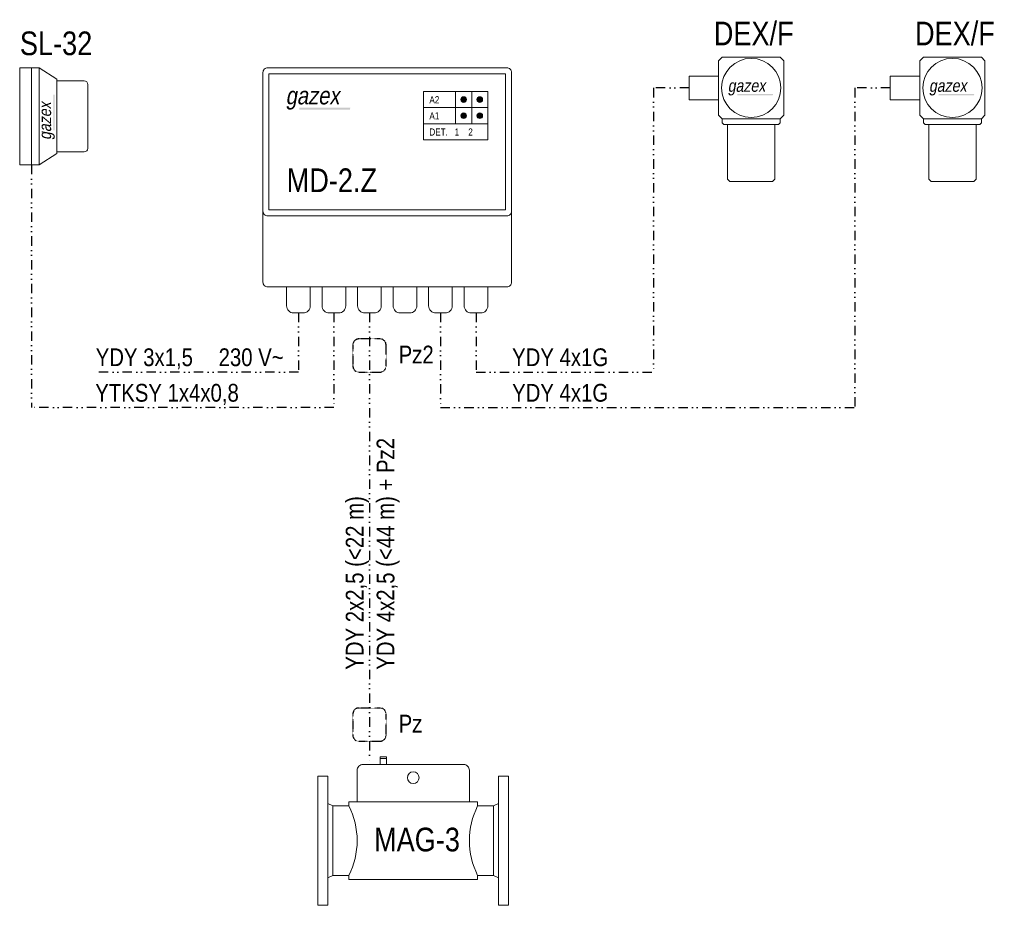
# Model space of a CAD drawing. Header units: centimetres. Extents: x 1912 to 37354, y 4932 to 6633.
# Tile 117 of 236: x 19776 to 20441, y 5409 to 6007. Entities that reach past the tile are written whole.
import ezdxf
from ezdxf.lldxf.tags import DXFTag

# ---------------------------------------------------------------- set-up
doc = ezdxf.new("R2010")
doc.units = ezdxf.units.CM
doc.linetypes.add('DIVIDE2', pattern=[15.875, 6.35, -3.175, 0, -3.175, 0, -3.175])
doc.layers.add('gazex_opis', color=4, linetype='Continuous')
doc.layers.add('gazex_urzadzenie', color=3, linetype='Continuous')
for name, color, linetype, lineweight in [('IS_ARMATURA', 7, 'Continuous', 9), ('IS_Opis', 250, 'Continuous', 9), ('IS_sygnał', 210, 'DIVIDE2', 25)]:
    doc.layers.add(name, color=color, linetype=linetype, lineweight=lineweight)
doc.styles.add('styl1', font='ARIALN.TTF')
tags = doc.linetypes.add('03B14', pattern=[42, 16.8, 25.2]).pattern_tags.tags
tags[6:7] = [DXFTag(74, 4), DXFTag(75, 0), DXFTag(340, '0'), DXFTag(46, 1.0), DXFTag(50, 0.0), DXFTag(44, 0.0), DXFTag(45, 0.0)]
tags[4:5] = [DXFTag(74, 4), DXFTag(75, 0), DXFTag(340, '0'), DXFTag(46, 1.0), DXFTag(50, 0.0), DXFTag(44, 0.0), DXFTag(45, 0.0)]

# ---------------------------------------------------------------- blocks, each defined once
blk = doc.blocks.new('DEX_F-L-R')
at = {"layer": 'IS_ARMATURA', "lineweight": 5}
h = blk.add_hatch(color=256, dxfattribs=at)
h.dxf.hatch_style = 1
h.paths.add_polyline_path([(7.091, -0.517), (4.088, -0.517), (4.067, -0.635), (7.07, -0.635)])
for points in [[(2.8, -2.6), (7.7, -2.6), (8, -2.3), (8, 2.3), (7.7, 2.6), (2.8, 2.6), (2.5, 2.3), (2.5, -2.3)], [(2.5, -1), (0, -1), (0, 1), (2.5, 1)], [(2.95, -3.1), (7.55, -3.1), (7.7, -2.95), (7.7, -2.6), (2.8, -2.6), (2.8, -2.95)], [(3.45, -7.9), (7.05, -7.9), (7.25, -7.7), (7.25, -3.1), (3.25, -3.1), (3.25, -7.7)]]:
    blk.add_lwpolyline(points, close=True, dxfattribs=at)
blk.add_circle((5.25, 0), 2.5, dxfattribs=at)
at = {"layer": 'IS_ARMATURA', "lineweight": 5, "insert": (3.268, 0.714), "char_height": 1.0395, "attachment_point": 1, "style": 'styl1'}
blk.add_mtext_dynamic_manual_height_columns('{\\Q10;gazex}', width=3.21909, gutter_width=12.5, heights=[0.833], dxfattribs=at)
blk = doc.blocks.new('DEX_F-L')
at = {"layer": 'IS_Opis'}
blk.add_blockref('DEX_F-L-R', (0, 0), dxfattribs=at)
at = {"layer": 'IS_Opis', "insert": (2.087, 5.6), "char_height": 2, "attachment_point": 1, "style": 'styl1'}
blk.add_mtext_dynamic_manual_height_columns('{\\fArial Narrow|b0|i0|c0|p34;DEX/\\fArial Narrow|b0|i0|c238|p34;F}', width=6.49677, gutter_width=12.5, heights=[0], dxfattribs=at)
blk = doc.blocks.new('LOGO')
at = {"layer": 'IS_Opis', "lineweight": 5}
h = blk.add_hatch(color=256, dxfattribs=at)
h.dxf.hatch_style = 1
h.paths.add_polyline_path([(5.46, 0.16), (1.17, 0.16), (1.14, -0.01), (5.43, -0.01)])
at = {"layer": 'IS_Opis', "lineweight": 5, "insert": (0, 1.92), "char_height": 1.485, "width": 3.2191, "attachment_point": 1, "style": 'styl1'}
blk.add_mtext('{\\Q10;gazex}', dxfattribs=at)
blk = doc.blocks.new('SL-32')
at = {"layer": 'IS_ARMATURA', "lineweight": 5}
for points in [[(0, 4.1), (0, -4.1), (1, -4.1), (1, 4.1)], [(1, 4.1), (1, -4.1), (1.65, -4.1), (1.65, 4.1)], [(1.65, 4.1), (1.65, -4.1), (3.15, -3.15), (3.15, 3.15)]]:
    blk.add_lwpolyline(points, close=True, dxfattribs=at)
blk.add_lwpolyline([(3.15, 3), (3.15, -3), (5.45, -3, 0.414214), (5.75, -2.7), (5.75, 2.7, 0.414214), (5.45, 3)], format="xyb", close=True, dxfattribs=at)
at = {"layer": 'IS_ARMATURA', "linetype": '03B14', "lineweight": 5, "xscale": 0.7, "yscale": 0.7, "zscale": 0.7, "rotation": 90}
blk.add_blockref('LOGO', (2.961, -1.984), dxfattribs=at)
at = {"layer": 'IS_ARMATURA', "lineweight": 5, "insert": (0.018, 7.17), "char_height": 2, "width": 5.875, "attachment_point": 1, "style": 'styl1'}
blk.add_mtext('{\\fArial Narrow|b0|i0|c0|p34;SL-32}', dxfattribs=at)
blk = doc.blocks.new('MD-2.Z-r')
at = {"layer": 'IS_ARMATURA', "lineweight": 5}
h = blk.add_hatch(color=256, dxfattribs=at)
h.dxf.hatch_style = 1
h.paths.add_polyline_path([(13.719, 18.019, 1), (14.198, 18.019, 1)])
h = blk.add_hatch(color=256, dxfattribs=at)
h.dxf.hatch_style = 1
h.paths.add_polyline_path([(15.08, 18.019, 1), (15.559, 18.019, 1)])
h = blk.add_hatch(color=256, dxfattribs=at)
h.dxf.hatch_style = 1
h.paths.add_polyline_path([(4.381, 17.34), (0.09, 17.34), (0.061, 17.172), (4.352, 17.172)])
h = blk.add_hatch(color=256, dxfattribs=at)
h.dxf.hatch_style = 1
h.paths.add_polyline_path([(13.719, 16.658, 1), (14.198, 16.658, 1)])
h = blk.add_hatch(color=256, dxfattribs=at)
h.dxf.hatch_style = 1
h.paths.add_polyline_path([(15.08, 16.658, 1), (15.559, 16.658, 1)])
for p, q in [((13.278, 18.7), (10.555, 18.7)), ((13.278, 18.7), (13.278, 15.977)), ((14.639, 18.7), (14.639, 15.977)), ((10.555, 17.339), (16, 17.339)), ((10.555, 15.977), (16, 15.977))]:
    blk.add_line(p, q, dxfattribs=at)
for points in [[(-2.6, 8.2), (17.6, 8.2, 0.414214), (18, 8.6), (18, 20.3, 0.414214), (17.6, 20.7), (-2.6, 20.7, 0.414214), (-3, 20.3), (-3, 8.6, 0.414214)], [(-0.4, 0), (0.4, 0, 0.414214), (1, 0.6), (1, 2.2), (-1, 2.2), (-1, 0.6, 0.414214)], [(2.6, 0), (3.4, 0, 0.414214), (4, 0.6), (4, 2.2), (2, 2.2), (2, 0.6, 0.414214)], [(5.6, 0), (6.4, 0, 0.414214), (7, 0.6), (7, 2.2), (5, 2.2), (5, 0.6, 0.414214)], [(8.6, 0), (9.4, 0, 0.414214), (10, 0.6), (10, 2.2), (8, 2.2), (8, 0.6, 0.414214)], [(11.6, 0), (12.4, 0, 0.414214), (13, 0.6), (13, 2.2), (11, 2.2), (11, 0.6, 0.414214)], [(14.6, 0), (15.4, 0, 0.414214), (16, 0.6), (16, 2.2), (14, 2.2), (14, 0.6, 0.414214)]]:
    blk.add_lwpolyline(points, format="xyb", close=True, dxfattribs=at)
for points in [[(-2.5, 8.7), (17.5, 8.7), (17.5, 20.2), (-2.5, 20.2)], [(10.555, 14.616), (16, 14.616), (16, 18.7), (10.555, 18.7)]]:
    blk.add_lwpolyline(points, close=True, dxfattribs=at)
blk.add_lwpolyline([(-3, 8.6), (-3, 2.6, 0.414214), (-2.6, 2.2), (17.6, 2.2, 0.414214), (18, 2.6), (18, 8.6)], format="xyb", dxfattribs=at)
for centre in [(13.958, 18.019), (15.319, 18.019), (13.958, 16.658), (15.319, 16.658)]:
    blk.add_circle(centre, 0.239, dxfattribs=at)
at = {"layer": 'IS_ARMATURA', "lineweight": 5, "attachment_point": 1, "style": 'styl1'}
for s, width, heights, insert, char_height in [('{\\Q10;gazex}', 3.21909, [0.833], (-1.08, 19.099), 1.485), ('\\pxsm1;A2', 1.03545, [0.506], (11.061, 18.302), 0.6), ('\\pxsm1;A1', 1.11029, [0], (11.061, 16.94), 0.6), ('\\pxsm1;{\\H1.2397x;DET.   1    2\\fArial Narrow|b0|i0|c0|p34; }      ', 4.91208, [0], (11.061, 15.579), 0.484)]:
    blk.add_mtext_dynamic_manual_height_columns(s, width=width, gutter_width=12.5, heights=heights, dxfattribs=dict(at, insert=insert, char_height=char_height))
blk = doc.blocks.new('MD-2.Z')
at = {"layer": 'gazex_urzadzenie'}
blk.add_blockref('MD-2.Z-r', (0, 0), dxfattribs=at)
at = {"layer": 'IS_Opis', "insert": (-0.994, 12.203), "char_height": 2, "attachment_point": 1, "style": 'styl1'}
blk.add_mtext_dynamic_manual_height_columns('{\\fArial Narrow|b0|i0|c0|p34;MD-\\fArial Narrow|b0|i0|c238|p34;2\\fArial Narrow|b0|i0|c0|p34;.Z}', width=9.7064, gutter_width=12.5, heights=[0], dxfattribs=at)
blk = doc.blocks.new('MAG-3-R')
at = {"layer": 'IS_ARMATURA', "color": 18, "lineweight": 5, "true_color": 0x000000}
for p, q in [((5.255, 6.44), (5.255, 6.93)), ((5.255, 6.93), (5.777, 6.93))]:
    blk.add_line(p, q, dxfattribs=at)
for points in [[(5.255, 6.44), (5.777, 6.44), (5.777, 7.07), (5.255, 7.07)], [(0, -5.46), (0.84, -5.46), (0.84, 5.46), (0, 5.46)], [(16.1, -5.46), (15.26, -5.46), (15.26, 5.46), (16.1, 5.46)], [(0.84, -3.15), (1.26, -2.94), (1.26, 2.94), (0.84, 3.15)], [(15.26, -3.15), (14.84, -2.94), (14.84, 2.94), (15.26, 3.15)]]:
    blk.add_lwpolyline(points, close=True, dxfattribs=at)
blk.add_lwpolyline([(3.31, 3.29), (12.79, 3.29), (12.79, 5.95, 0.414214), (12.3, 6.44), (3.8, 6.44, 0.414214), (3.31, 5.95)], format="xyb", close=True, dxfattribs=at)
for points in [[(2.61, 2.94), (1.26, 2.94), (1.26, -2.94), (2.61, -2.94)], [(2.61, 2.94), (2.61, 3.29), (13.49, 3.29), (13.49, 2.94)], [(13.49, 2.94), (14.84, 2.94), (14.84, -2.94), (13.49, -2.94)], [(13.49, -2.94), (13.49, -3.29), (2.61, -3.29), (2.61, -2.94)]]:
    blk.add_lwpolyline(points, dxfattribs=at)
blk.add_circle((8.05, 5.32), 0.494, dxfattribs=at)
for centre, start, end in [((-3.214, 0), 333.215, 26.785), ((19.314, 0), 153.215, 206.785)]:
    blk.add_arc(centre, 6.524, start, end, dxfattribs=at)
blk = doc.blocks.new('MAG-3')
at = {"layer": 'gazex_urzadzenie', "color": 18, "true_color": 0x000000}
blk.add_blockref('MAG-3-R', (0, 0), dxfattribs=at)
at = {"layer": 'gazex_opis', "color": 18, "true_color": 0x000000, "insert": (4.738, 1.096), "char_height": 2, "attachment_point": 1, "style": 'styl1'}
blk.add_mtext_dynamic_manual_height_columns('{\\fArial Narrow|b0|i0|c238|p34;MAG-3}', width=8.19855, gutter_width=12.5, heights=[0], dxfattribs=at)

msp = doc.modelspace()

# ---------------------------------------------------------------- linework, layer by layer
at = {"layer": 'IS_sygnał'}
for p, q in [((20204.28, 5961.33), (20204.28, 5769.33)), ((20228.28, 5961.33), (20204.28, 5961.33)), ((20364.28, 5961.33), (20340.28, 5961.33)), ((20340.28, 5961.33), (20340.28, 5745.33)), ((19783.88, 5909.33), (19783.88, 5745.33)), ((19964.28, 5809.33), (19964.28, 5769.33)), ((19988.28, 5809.33), (19988.28, 5745.33)), ((20012.28, 5809.33), (20012.28, 5504.21)), ((20060.28, 5809.33), (20060.28, 5745.33)), ((20084.28, 5809.33), (20084.28, 5769.33)), ((19964.28, 5769.33), (19826.5, 5769.33)), ((20084.28, 5769.33), (20204.28, 5769.33)), ((19988.28, 5745.33), (19783.88, 5745.33)), ((20060.28, 5745.33), (20340.28, 5745.33))]:
    msp.add_line(p, q, dxfattribs=at)
at = {"layer": 'IS_sygnał', "ltscale": 0.03}
for points in [[(20005.08, 5769.33), (20019.48, 5769.33, 0.414214), (20023.48, 5773.33), (20023.48, 5787.73, 0.414214), (20019.48, 5791.73), (20005.08, 5791.73, 0.414214), (20001.08, 5787.73), (20001.08, 5773.33, 0.414214)], [(20005.08, 5519.92), (20019.48, 5519.92, 0.414214), (20023.48, 5523.92), (20023.48, 5538.32, 0.414214), (20019.48, 5542.32), (20005.08, 5542.32, 0.414214), (20001.08, 5538.32), (20001.08, 5523.92, 0.414214)]]:
    msp.add_lwpolyline(points, format="xyb", close=True, dxfattribs=at)

# ---------------------------------------------------------------- block references
at = {"layer": 'gazex_urzadzenie', "xscale": 8, "yscale": 8, "zscale": 8}
for name, p in [('DEX_F-L', (20228.28, 5961.33)), ('DEX_F-L', (20364.28, 5961.33)), ('SL-32', (19775.88, 5942.13)), ('MD-2.Z', (19964.28, 5809.33)), ('MAG-3', (19977.47, 5452.69))]:
    msp.add_blockref(name, p, dxfattribs=at)

# ---------------------------------------------------------------- texts
at = {"layer": 'IS_Opis', "char_height": 12, "attachment_point": 1}
for s, width, heights, insert in [('\\pxa0.83333,sm1.15;{\\fArial Narrow|b0|i0|c238|p34;YDY 3x1,5}', 85.4333, [0], (19827.26, 5785.35)), ('\\pxa0.83333,sm1.15;{\\fArial Narrow|b0|i0|c238|p34;230 V~}', 52.4007, [0], (19910.32, 5785.35)), ('{\\fArial Narrow|b0|i0|c238|p34;Pz2}', 24.1501, [19.88], (20032, 5787.17)), ('\\pxa0.83333,sm1.15;{\\fArial Narrow|b0|i0|c238|p34;YDY 4x1G}', 85.4333, [0], (20108.68, 5785.35)), ('\\pxa0.83333,sm1.15;{\\fArial Narrow|b0|i0|c238|p34;YTKSY 1x4x0,8}', 110.0806, [0], (19826.95, 5761.35)), ('\\pxa0.83333,sm1.15;{\\fArial Narrow|b0|i0|c238|p34;YDY 4x1G}', 85.4333, [0], (20108.68, 5761.35)), ('{\\fArial Narrow|b0|i0|c238|p34;Pz}', 24.1501, [19.88], (20032, 5537.76))]:
    msp.add_mtext_dynamic_manual_height_columns(s, width=width, gutter_width=100, heights=heights, dxfattribs=dict(at, insert=insert))
at = {"layer": 'IS_Opis', "char_height": 12, "attachment_point": 1, "rotation": 90}
for s, width, insert in [('\\pxa0.83333,sm1.15;{\\fArial Narrow|b0|i0|c238|p34;YDY 4x2,5 (<44 m) + Pz2}', 201.1233, (20017.14, 5568.21)), ('\\pxa0.83333,sm1.15;{\\fArial Narrow|b0|i0|c238|p34;YDY 2x2,5 (<22 m)}', 137.358, (19996.27, 5568.21))]:
    msp.add_mtext_dynamic_manual_height_columns(s, width=width, gutter_width=100, heights=[0], dxfattribs=dict(at, insert=insert))

doc.saveas('drawing.dxf')
